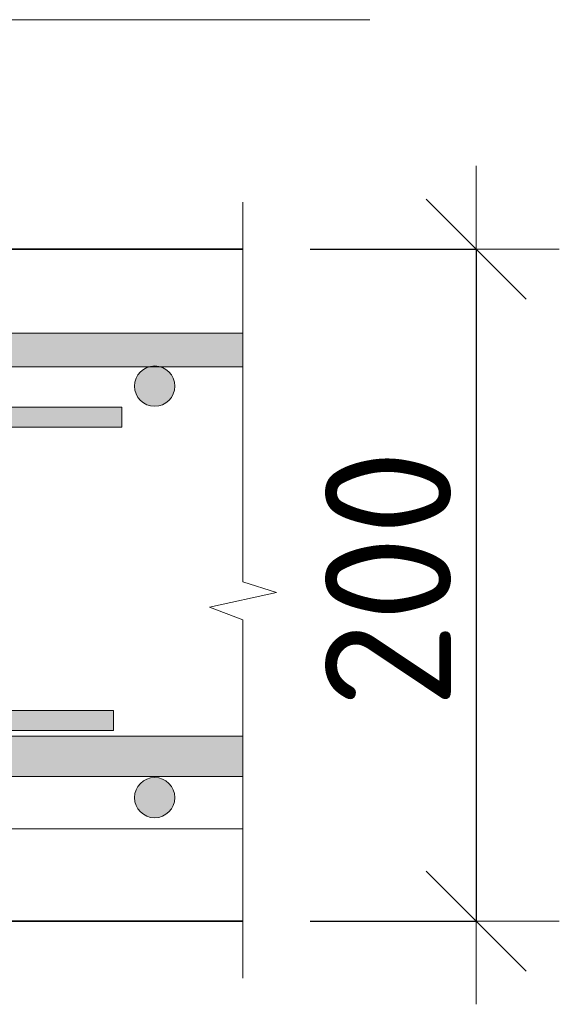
# Model space of a CAD drawing. Header units: metres. Extents: x -38 to 107, y -15 to 21.
# Tile 78 of 254: x 77.209 to 77.37, y 3.203 to 3.496. Entities that reach past the tile are written whole.
import ezdxf

# ---------------------------------------------------------------- set-up
doc = ezdxf.new("R2010")
doc.units = ezdxf.units.M
doc.header["$PDMODE"] = 65
for name, color, linetype, lineweight in [('XR$3$Размерная линия_ общее', 7, 'Continuous', 13), ('XR$4$Размерная линия_ общее', 7, 'Continuous', 13), ('XR$6$Размерная линия_ общее', 7, 'Continuous', 13)]:
    doc.layers.add(name, color=color, linetype=linetype, lineweight=lineweight)
doc.styles.add('ISOCPEUR', font='txt')
doc.dimstyles.new('DIMSTYLE_27', dxfattribs={"dimtxt": 0.0375, "dimasz": 0.0495, "dimexe": 0, "dimexo": 0, "dimgap": 0.01875, "dimtad": 2, "dimdec": 0, "dimlfac": 1000, "dimrnd": 1, "dimzin": 12, "dimdsep": 46, "dimtxsty": 'ISOCPEUR', "dimblk1": 'ALL_ML_STRICH', "dimblk2": 'ALL_ML_STRICH', "dimsah": 1, "dimcen": 0, "dimclrd": 7, "dimclre": 256, "dimclrt": 7, "dimadec": 0, "dimazin": 0, "dimtfac": 1, "dimtdec": 0, "dimtix": 1, "dimtmove": 2, "dimatfit": 3, "dimfxl": 0, "dimtzin": 0, "dimlwd": 0, "dimlwe": -3, "dimarcsym": 0})
doc.dimstyles.new('DIMSTYLE_34', dxfattribs={"dimtxt": 0.0375, "dimasz": 0.0495, "dimexe": 0, "dimexo": 0, "dimgap": 0.01875, "dimtad": 2, "dimdec": 0, "dimlfac": 1000, "dimrnd": 1, "dimzin": 12, "dimdsep": 46, "dimtxsty": 'ISOCPEUR', "dimblk1": 'ALL_ML_STRICH', "dimblk2": 'ALL_ML_STRICH', "dimsah": 1, "dimcen": 0, "dimclrd": 7, "dimclre": 256, "dimclrt": 7, "dimadec": 0, "dimazin": 0, "dimtfac": 1, "dimtdec": 0, "dimtix": 1, "dimtmove": 2, "dimatfit": 3, "dimfxl": 0, "dimtzin": 0, "dimlwd": 0, "dimlwe": -3, "dimarcsym": 0})
pattern_1 = [(0, (0.21, 0.21), (0.105, 0.105), [0.105, -0.105]), (90, (0.21, 0.21), (-0.105, 0.105), [0.105, -0.105])]

# ---------------------------------------------------------------- blocks, each defined once
blk = doc.blocks.new('ЭЛЕМЕНТ_УЗОРА_11')
at = {"color": 7, "linetype": 'Continuous', "lineweight": 13, "transparency": 33554687}
blk.add_line((77.27536, 3.21059), (77.27536, 3.21059), dxfattribs=at)
blk.add_lwpolyline([(77.27536, 3.44156), (77.27536, 3.32861), (77.28536, 3.32538), (77.26536, 3.32099), (77.27536, 3.3173), (77.27536, 3.21059)], dxfattribs=at)
blk = doc.blocks.new('ALL_ML_STRICH')
at = {"color": 0, "linetype": 'ByBlock', "lineweight": -2}
for p, q in [((0, -0.5), (0, 0.5)), ((-0.3, -0.3), (0.3, 0.3)), ((-1, 0), (0.5, 0))]:
    blk.add_line(p, q, dxfattribs=at)
blk = doc.blocks.new('*D179')
at = {"layer": 'DEFPOINTS', "color": 7, "linetype": 'Continuous', "lineweight": 13, "transparency": 33554687}
for p in [(77.27536, 3.42759), (77.34478, 3.42759), (77.27536, 3.22759)]:
    blk.add_point(p, dxfattribs=at)
at = {"layer": 'XR$3$Размерная линия_ общее', "color": 253, "linetype": 'Continuous', "lineweight": -2, "true_color": 0xa0a0a0, "transparency": 33554687}
for p, q in [((77.29536, 3.42759), (77.34478, 3.42759)), ((77.29536, 3.22759), (77.34478, 3.22759))]:
    blk.add_line(p, q, dxfattribs=at)
at = {"layer": 'XR$3$Размерная линия_ общее', "color": 7, "linetype": 'Continuous', "lineweight": -2, "transparency": 33554687}
blk.add_line((77.34478, 3.42759), (77.34478, 3.22759), dxfattribs=at)
at = {"layer": 'XR$3$Размерная линия_ общее', "color": 7, "linetype": 'Continuous', "lineweight": 13, "transparency": 33554687, "xscale": 0.04950000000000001, "yscale": 0.04950000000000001, "zscale": 0.04950000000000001}
for p, rotation in [((77.34478, 3.42759), 90), ((77.34478, 3.22759), 270)]:
    blk.add_blockref('ALL_ML_STRICH', p, dxfattribs=dict(at, rotation=rotation))
at = {"layer": 'XR$3$Размерная линия_ общее', "color": 7, "linetype": 'Continuous', "lineweight": 13, "transparency": 33554687, "insert": (77.31853, 3.32946), "char_height": 0.0375, "width": 0.1125, "attachment_point": 5, "rotation": 90, "style": 'ISOCPEUR'}
blk.add_mtext('\\A1;{200}', dxfattribs=at)
blk = doc.blocks.new('СЛОЖНЫЙ_ОБЪЕКТ_30')
at = {"linetype": 'Continuous', "lineweight": 13, "transparency": 33554687}
blk.add_hatch(color=7, dxfattribs=at).paths.add_polyline_path([(77.27536, 3.27059), (76.82986, 3.27059), (76.82986, 3.28259), (77.27536, 3.28259)], flags=16)
at = {"color": 7, "linetype": 'Continuous', "lineweight": 13, "transparency": 33554687}
blk.add_lwpolyline([(77.27536, 3.27059), (76.82986, 3.27059), (76.82986, 3.28259), (77.27536, 3.28259), (77.27536, 3.27059)], close=True, dxfattribs=at)
blk = doc.blocks.new('СЛОЖНЫЙ_ОБЪЕКТ_31')
at = {"linetype": 'Continuous', "lineweight": 13, "transparency": 33554687}
blk.add_hatch(color=7, dxfattribs=at).paths.add_polyline_path([(77.27536, 3.39259), (76.82986, 3.39259), (76.82986, 3.40259), (77.27536, 3.40259)], flags=16)
at = {"color": 7, "linetype": 'Continuous', "lineweight": 13, "transparency": 33554687}
blk.add_lwpolyline([(77.27536, 3.39259), (76.82986, 3.39259), (76.82986, 3.40259), (77.27536, 3.40259), (77.27536, 3.39259)], close=True, dxfattribs=at)
blk = doc.blocks.new('СЛОЖНЫЙ_ОБЪЕКТ_36')
at = {"linetype": 'Continuous', "lineweight": 13, "true_color": 0xababab, "transparency": 33554687}
blk.add_hatch(color=253, dxfattribs=at).paths.add_polyline_path([(77.2393, 3.38059), (76.9143, 3.38059), (76.9143, 3.37459), (77.2393, 3.37459)])
at = {"color": 7, "linetype": 'Continuous', "lineweight": 13, "transparency": 33554687}
blk.add_lwpolyline([(77.2393, 3.38059), (76.9143, 3.38059), (76.9143, 3.37459), (77.2393, 3.37459), (77.2393, 3.38059)], close=True, dxfattribs=at)
blk = doc.blocks.new('СЛОЖНЫЙ_ОБЪЕКТ_37')
at = {"linetype": 'Continuous', "lineweight": 13, "true_color": 0xababab, "transparency": 33554687}
blk.add_hatch(color=253, dxfattribs=at).paths.add_polyline_path([(77.23686, 3.29029), (76.91186, 3.29029), (76.91186, 3.28429), (77.23686, 3.28429)])
at = {"color": 7, "linetype": 'Continuous', "lineweight": 13, "transparency": 33554687}
blk.add_lwpolyline([(77.23686, 3.29029), (76.91186, 3.29029), (76.91186, 3.28429), (77.23686, 3.28429), (77.23686, 3.29029)], close=True, dxfattribs=at)
blk = doc.blocks.new('ЭЛЕМЕНТ_УЗОРА_30')
at = {"color": 7, "linetype": 'Continuous', "lineweight": 13, "transparency": 33554687}
blk.add_line((77.27536, 3.21059), (77.27536, 3.21059), dxfattribs=at)
blk.add_lwpolyline([(77.27536, 3.44156), (77.27536, 3.32861), (77.28536, 3.32538), (77.26536, 3.32099), (77.27536, 3.3173), (77.27536, 3.21059)], dxfattribs=at)
blk = doc.blocks.new('*D544')
at = {"layer": 'DEFPOINTS', "color": 7, "linetype": 'Continuous', "lineweight": 13, "transparency": 33554687}
for p in [(77.27536, 3.42759), (77.34478, 3.42759), (77.27536, 3.22759)]:
    blk.add_point(p, dxfattribs=at)
at = {"layer": 'XR$4$Размерная линия_ общее', "color": 253, "linetype": 'Continuous', "lineweight": -2, "true_color": 0xa0a0a0, "transparency": 33554687}
for p, q in [((77.29536, 3.42759), (77.34478, 3.42759)), ((77.29536, 3.22759), (77.34478, 3.22759))]:
    blk.add_line(p, q, dxfattribs=at)
at = {"layer": 'XR$4$Размерная линия_ общее', "color": 7, "linetype": 'Continuous', "lineweight": -2, "transparency": 33554687}
blk.add_line((77.34478, 3.42759), (77.34478, 3.22759), dxfattribs=at)
at = {"layer": 'XR$4$Размерная линия_ общее', "color": 7, "linetype": 'Continuous', "lineweight": 13, "transparency": 33554687, "xscale": 0.04950000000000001, "yscale": 0.04950000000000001, "zscale": 0.04950000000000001}
for p, rotation in [((77.34478, 3.42759), 90), ((77.34478, 3.22759), 270)]:
    blk.add_blockref('ALL_ML_STRICH', p, dxfattribs=dict(at, rotation=rotation))
at = {"layer": 'XR$4$Размерная линия_ общее', "color": 7, "linetype": 'Continuous', "lineweight": 13, "transparency": 33554687, "insert": (77.31853, 3.32946), "char_height": 0.0375, "width": 0.1125, "attachment_point": 5, "rotation": 90, "style": 'ISOCPEUR'}
blk.add_mtext('\\A1;{200}', dxfattribs=at)
blk = doc.blocks.new('СЛОЖНЫЙ_ОБЪЕКТ_71')
at = {"linetype": 'Continuous', "lineweight": 13, "transparency": 33554687}
blk.add_hatch(color=7, dxfattribs=at).paths.add_polyline_path([(77.27536, 3.27059), (76.82986, 3.27059), (76.82986, 3.28259), (77.27536, 3.28259)], flags=16)
at = {"color": 7, "linetype": 'Continuous', "lineweight": 13, "transparency": 33554687}
blk.add_lwpolyline([(77.27536, 3.27059), (76.82986, 3.27059), (76.82986, 3.28259), (77.27536, 3.28259), (77.27536, 3.27059)], close=True, dxfattribs=at)
blk = doc.blocks.new('СЛОЖНЫЙ_ОБЪЕКТ_72')
at = {"linetype": 'Continuous', "lineweight": 13, "transparency": 33554687}
blk.add_hatch(color=7, dxfattribs=at).paths.add_polyline_path([(77.27536, 3.39259), (76.82986, 3.39259), (76.82986, 3.40259), (77.27536, 3.40259)], flags=16)
at = {"color": 7, "linetype": 'Continuous', "lineweight": 13, "transparency": 33554687}
blk.add_lwpolyline([(77.27536, 3.39259), (76.82986, 3.39259), (76.82986, 3.40259), (77.27536, 3.40259), (77.27536, 3.39259)], close=True, dxfattribs=at)
blk = doc.blocks.new('СЛОЖНЫЙ_ОБЪЕКТ_77')
at = {"linetype": 'Continuous', "lineweight": 13, "true_color": 0xababab, "transparency": 33554687}
blk.add_hatch(color=253, dxfattribs=at).paths.add_polyline_path([(77.2393, 3.38059), (76.9143, 3.38059), (76.9143, 3.37459), (77.2393, 3.37459)])
at = {"color": 7, "linetype": 'Continuous', "lineweight": 13, "transparency": 33554687}
blk.add_lwpolyline([(77.2393, 3.38059), (76.9143, 3.38059), (76.9143, 3.37459), (77.2393, 3.37459), (77.2393, 3.38059)], close=True, dxfattribs=at)
blk = doc.blocks.new('СЛОЖНЫЙ_ОБЪЕКТ_78')
at = {"linetype": 'Continuous', "lineweight": 13, "true_color": 0xababab, "transparency": 33554687}
blk.add_hatch(color=253, dxfattribs=at).paths.add_polyline_path([(77.23686, 3.29029), (76.91186, 3.29029), (76.91186, 3.28429), (77.23686, 3.28429)])
at = {"color": 7, "linetype": 'Continuous', "lineweight": 13, "transparency": 33554687}
blk.add_lwpolyline([(77.23686, 3.29029), (76.91186, 3.29029), (76.91186, 3.28429), (77.23686, 3.28429), (77.23686, 3.29029)], close=True, dxfattribs=at)
blk = doc.blocks.new('ЭЛЕМЕНТ_УЗОРА_51')
at = {"color": 7, "linetype": 'Continuous', "lineweight": 13, "transparency": 33554687}
blk.add_line((77.27536, 3.21059), (77.27536, 3.21059), dxfattribs=at)
blk.add_lwpolyline([(77.27536, 3.44156), (77.27536, 3.32861), (77.28536, 3.32538), (77.26536, 3.32099), (77.27536, 3.3173), (77.27536, 3.21059)], dxfattribs=at)
blk = doc.blocks.new('*D1155')
at = {"layer": 'DEFPOINTS', "color": 7, "linetype": 'Continuous', "lineweight": 13, "transparency": 33554687}
for p in [(77.27536, 3.42759), (77.34478, 3.42759), (77.27536, 3.22759)]:
    blk.add_point(p, dxfattribs=at)
at = {"layer": 'XR$6$Размерная линия_ общее', "color": 253, "linetype": 'Continuous', "lineweight": -2, "true_color": 0xa0a0a0, "transparency": 33554687}
for p, q in [((77.29536, 3.42759), (77.34478, 3.42759)), ((77.29536, 3.22759), (77.34478, 3.22759))]:
    blk.add_line(p, q, dxfattribs=at)
at = {"layer": 'XR$6$Размерная линия_ общее', "color": 7, "linetype": 'Continuous', "lineweight": -2, "transparency": 33554687}
blk.add_line((77.34478, 3.42759), (77.34478, 3.22759), dxfattribs=at)
at = {"layer": 'XR$6$Размерная линия_ общее', "color": 7, "linetype": 'Continuous', "lineweight": 13, "transparency": 33554687, "xscale": 0.04950000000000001, "yscale": 0.04950000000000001, "zscale": 0.04950000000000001}
for p, rotation in [((77.34478, 3.42759), 90), ((77.34478, 3.22759), 270)]:
    blk.add_blockref('ALL_ML_STRICH', p, dxfattribs=dict(at, rotation=rotation))
at = {"layer": 'XR$6$Размерная линия_ общее', "color": 7, "linetype": 'Continuous', "lineweight": 13, "transparency": 33554687, "insert": (77.31853, 3.32946), "char_height": 0.0375, "width": 0.1125, "attachment_point": 5, "rotation": 90, "style": 'ISOCPEUR'}
blk.add_mtext('\\A1;{200}', dxfattribs=at)
blk = doc.blocks.new('СЛОЖНЫЙ_ОБЪЕКТ_106')
at = {"linetype": 'Continuous', "lineweight": 13, "transparency": 33554687}
blk.add_hatch(color=7, dxfattribs=at).paths.add_polyline_path([(77.27536, 3.27059), (76.82986, 3.27059), (76.82986, 3.28259), (77.27536, 3.28259)], flags=16)
at = {"color": 7, "linetype": 'Continuous', "lineweight": 13, "transparency": 33554687}
blk.add_lwpolyline([(77.27536, 3.27059), (76.82986, 3.27059), (76.82986, 3.28259), (77.27536, 3.28259), (77.27536, 3.27059)], close=True, dxfattribs=at)
blk = doc.blocks.new('СЛОЖНЫЙ_ОБЪЕКТ_107')
at = {"linetype": 'Continuous', "lineweight": 13, "transparency": 33554687}
blk.add_hatch(color=7, dxfattribs=at).paths.add_polyline_path([(77.27536, 3.39259), (76.82986, 3.39259), (76.82986, 3.40259), (77.27536, 3.40259)], flags=16)
at = {"color": 7, "linetype": 'Continuous', "lineweight": 13, "transparency": 33554687}
blk.add_lwpolyline([(77.27536, 3.39259), (76.82986, 3.39259), (76.82986, 3.40259), (77.27536, 3.40259), (77.27536, 3.39259)], close=True, dxfattribs=at)
blk = doc.blocks.new('СЛОЖНЫЙ_ОБЪЕКТ_112')
at = {"linetype": 'Continuous', "lineweight": 13, "true_color": 0xababab, "transparency": 33554687}
blk.add_hatch(color=253, dxfattribs=at).paths.add_polyline_path([(77.2393, 3.38059), (76.9143, 3.38059), (76.9143, 3.37459), (77.2393, 3.37459)])
at = {"color": 7, "linetype": 'Continuous', "lineweight": 13, "transparency": 33554687}
blk.add_lwpolyline([(77.2393, 3.38059), (76.9143, 3.38059), (76.9143, 3.37459), (77.2393, 3.37459), (77.2393, 3.38059)], close=True, dxfattribs=at)
blk = doc.blocks.new('СЛОЖНЫЙ_ОБЪЕКТ_113')
at = {"linetype": 'Continuous', "lineweight": 13, "true_color": 0xababab, "transparency": 33554687}
blk.add_hatch(color=253, dxfattribs=at).paths.add_polyline_path([(77.23686, 3.29029), (76.91186, 3.29029), (76.91186, 3.28429), (77.23686, 3.28429)])
at = {"color": 7, "linetype": 'Continuous', "lineweight": 13, "transparency": 33554687}
blk.add_lwpolyline([(77.23686, 3.29029), (76.91186, 3.29029), (76.91186, 3.28429), (77.23686, 3.28429), (77.23686, 3.29029)], close=True, dxfattribs=at)

msp = doc.modelspace()

# ---------------------------------------------------------------- hatches: boundary and pattern name
at = {"linetype": 'Continuous', "lineweight": 13, "transparency": 33554687}
h = msp.add_hatch(dxfattribs=at)
h.set_pattern_fill('____', scale=0.105, style=0, pattern_type=2)
h.set_pattern_definition(pattern_1)
h.paths.add_polyline_path([(76.82986, 3.42759), (76.82986, 3.22759), (77.27536, 3.22759), (77.27536, 3.42759)], flags=0)
h = msp.add_hatch(dxfattribs=at)
h.set_pattern_fill('____', scale=0.105, style=0, pattern_type=2)
h.set_pattern_definition(pattern_1)
h.paths.add_polyline_path([(76.82986, 3.42759), (76.82986, 3.22759), (77.27536, 3.22759), (77.27536, 3.42759)], flags=0)
h = msp.add_hatch(dxfattribs=at)
h.set_pattern_fill('____', scale=0.105, style=0, pattern_type=2)
h.set_pattern_definition(pattern_1)
h.paths.add_polyline_path([(76.82986, 3.42759), (76.82986, 3.22759), (77.27536, 3.22759), (77.27536, 3.42759)], flags=0)
for points in [[(77.25041, 3.39267), (77.24774, 3.39267), (77.24534, 3.39151), (77.24367, 3.38942), (77.24308, 3.38682), (77.24367, 3.38422), (77.24534, 3.38213), (77.24774, 3.38097), (77.25041, 3.38097), (77.25282, 3.38213), (77.25449, 3.38422), (77.25508, 3.38682), (77.25449, 3.38942), (77.25282, 3.39151)], [(77.25041, 3.39267), (77.24774, 3.39267), (77.24534, 3.39151), (77.24367, 3.38942), (77.24308, 3.38682), (77.24367, 3.38422), (77.24534, 3.38213), (77.24774, 3.38097), (77.25041, 3.38097), (77.25282, 3.38213), (77.25449, 3.38422), (77.25508, 3.38682), (77.25449, 3.38942), (77.25282, 3.39151)], [(77.25041, 3.39267), (77.24774, 3.39267), (77.24534, 3.39151), (77.24367, 3.38942), (77.24308, 3.38682), (77.24367, 3.38422), (77.24534, 3.38213), (77.24774, 3.38097), (77.25041, 3.38097), (77.25282, 3.38213), (77.25449, 3.38422), (77.25508, 3.38682), (77.25449, 3.38942), (77.25282, 3.39151)], [(77.25041, 3.2702), (77.24774, 3.2702), (77.24534, 3.26904), (77.24367, 3.26695), (77.24308, 3.26435), (77.24367, 3.26174), (77.24534, 3.25966), (77.24774, 3.2585), (77.25041, 3.2585), (77.25282, 3.25966), (77.25449, 3.26174), (77.25508, 3.26435), (77.25449, 3.26695), (77.25282, 3.26904)], [(77.25041, 3.2702), (77.24774, 3.2702), (77.24534, 3.26904), (77.24367, 3.26695), (77.24308, 3.26435), (77.24367, 3.26174), (77.24534, 3.25966), (77.24774, 3.2585), (77.25041, 3.2585), (77.25282, 3.25966), (77.25449, 3.26174), (77.25508, 3.26435), (77.25449, 3.26695), (77.25282, 3.26904)], [(77.25041, 3.2702), (77.24774, 3.2702), (77.24534, 3.26904), (77.24367, 3.26695), (77.24308, 3.26435), (77.24367, 3.26174), (77.24534, 3.25966), (77.24774, 3.2585), (77.25041, 3.2585), (77.25282, 3.25966), (77.25449, 3.26174), (77.25508, 3.26435), (77.25449, 3.26695), (77.25282, 3.26904)]]:
    msp.add_hatch(color=7, dxfattribs=at).paths.add_polyline_path(points)

# ---------------------------------------------------------------- linework, layer by layer
at = {"color": 7, "linetype": 'Continuous', "lineweight": 35, "transparency": 33554687}
for p, q in [((77.27536, 3.42759), (76.89186, 3.42759)), ((77.27536, 3.42759), (76.89186, 3.42759)), ((77.27536, 3.42759), (76.89186, 3.42759)), ((76.89186, 3.22759), (77.27536, 3.22759)), ((76.89186, 3.22759), (77.27536, 3.22759)), ((76.89186, 3.22759), (77.27536, 3.22759))]:
    msp.add_line(p, q, dxfattribs=at)
at = {"color": 7, "linetype": 'Continuous', "lineweight": 13, "transparency": 33554687}
msp.add_lwpolyline([(77.31312, 3.49586), (77.04591, 3.49586), (76.9923, 3.38111)], dxfattribs=at)
msp.add_lwpolyline([(77.31312, 3.49586), (77.04591, 3.49586), (76.9923, 3.38111)], dxfattribs=at)
msp.add_lwpolyline([(77.31312, 3.49586), (77.04591, 3.49586), (76.9923, 3.38111)], dxfattribs=at)
at = {"color": 7, "linetype": 'Continuous', "lineweight": 18, "transparency": 33554687}
for centre in [(77.24908, 3.38682), (77.24908, 3.38682), (77.24908, 3.38682), (77.24908, 3.26435), (77.24908, 3.26435), (77.24908, 3.26435)]:
    msp.add_circle(centre, 0.006, dxfattribs=at)

# ---------------------------------------------------------------- block references
at = {"color": 7, "linetype": 'Continuous', "lineweight": 13, "transparency": 33554687}
for name in ['ЭЛЕМЕНТ_УЗОРА_11', 'ЭЛЕМЕНТ_УЗОРА_30', 'ЭЛЕМЕНТ_УЗОРА_51', 'СЛОЖНЫЙ_ОБЪЕКТ_31', 'СЛОЖНЫЙ_ОБЪЕКТ_72', 'СЛОЖНЫЙ_ОБЪЕКТ_107', 'СЛОЖНЫЙ_ОБЪЕКТ_36', 'СЛОЖНЫЙ_ОБЪЕКТ_77', 'СЛОЖНЫЙ_ОБЪЕКТ_112', 'СЛОЖНЫЙ_ОБЪЕКТ_37', 'СЛОЖНЫЙ_ОБЪЕКТ_78', 'СЛОЖНЫЙ_ОБЪЕКТ_113', 'СЛОЖНЫЙ_ОБЪЕКТ_30', 'СЛОЖНЫЙ_ОБЪЕКТ_71', 'СЛОЖНЫЙ_ОБЪЕКТ_106']:
    msp.add_blockref(name, (0, 0), dxfattribs=at)

# ---------------------------------------------------------------- dimensions: what is measured, and where the dimension line sits
at = {"layer": 'XR$3$Размерная линия_ общее', "color": 7, "linetype": 'Continuous', "lineweight": 13, "transparency": 33554687}
dim = msp.add_linear_dim(base=(77.34478, 3.22759), p1=(77.29536, 3.42759), p2=(77.29536, 3.22759), angle=270, dimstyle='DIMSTYLE_27', override={"dimpost": '<>', "dimclrd": 7, "dimclre": 253, "dimclrt": 7, "dimlwd": 0, "dimlwe": 65533}, dxfattribs=at)
dim.commit()
dim.dimension.update_dxf_attribs({"geometry": '*D179', "text_midpoint": (77.31853, 3.32946), "dimtype": 160})
at = {"layer": 'XR$4$Размерная линия_ общее', "color": 7, "linetype": 'Continuous', "lineweight": 13, "transparency": 33554687}
dim = msp.add_linear_dim(base=(77.34478, 3.22759), p1=(77.29536, 3.42759), p2=(77.29536, 3.22759), angle=270, dimstyle='DIMSTYLE_34', override={"dimpost": '<>', "dimclrd": 7, "dimclre": 253, "dimclrt": 7, "dimlwd": 0, "dimlwe": 65533}, dxfattribs=at)
dim.commit()
dim.dimension.update_dxf_attribs({"geometry": '*D544', "text_midpoint": (77.31853, 3.32946), "dimtype": 160})
at = {"layer": 'XR$6$Размерная линия_ общее', "color": 7, "linetype": 'Continuous', "lineweight": 13, "transparency": 33554687}
dim = msp.add_linear_dim(base=(77.34478, 3.22759), p1=(77.29536, 3.42759), p2=(77.29536, 3.22759), angle=270, dimstyle='DIMSTYLE_34', override={"dimpost": '<>', "dimclrd": 7, "dimclre": 253, "dimclrt": 7, "dimlwd": 0, "dimlwe": 65533}, dxfattribs=at)
dim.commit()
dim.dimension.update_dxf_attribs({"geometry": '*D1155', "text_midpoint": (77.31853, 3.32946), "dimtype": 160})

doc.saveas('drawing.dxf')
